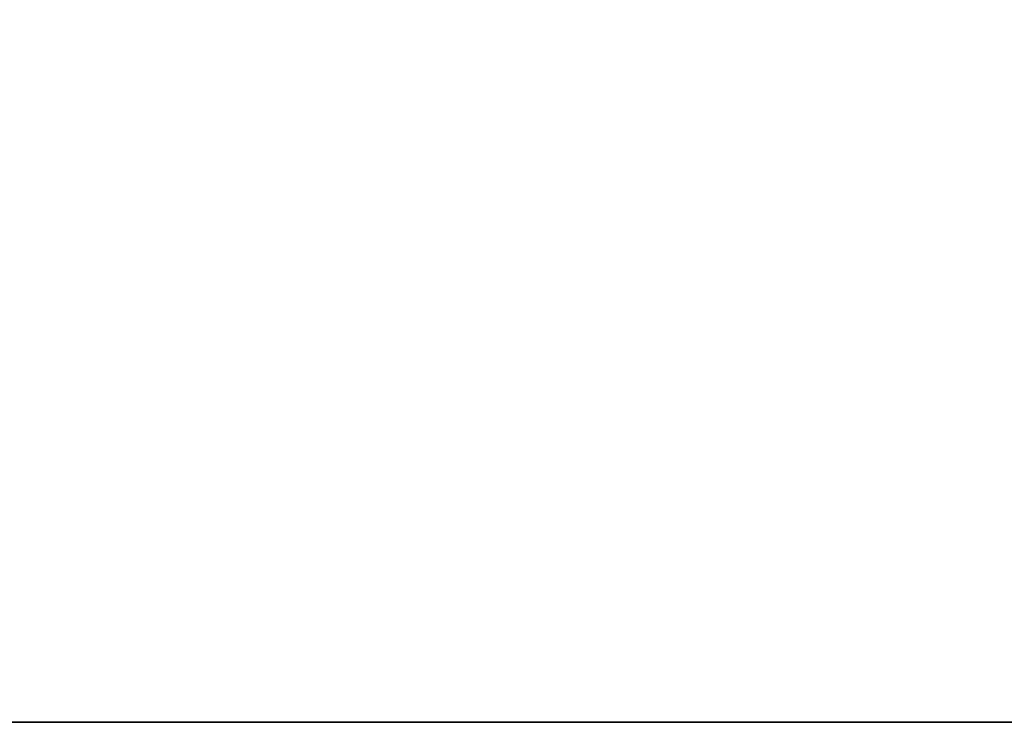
# Model space of a CAD drawing. Header units: millimetres. Extents: x -493 to 6693, y -115 to 145.
# Tile 2 of 256: x -403 to -358, y -15 to 17. Entities that reach past the tile are written whole.
import ezdxf

# ---------------------------------------------------------------- set-up
doc = ezdxf.new("R2010")
doc.units = ezdxf.units.MM
doc.layers.add('151', color=7, linetype='Continuous', true_color=0xffffff)

# ---------------------------------------------------------------- blocks, each defined once
blk = doc.blocks.new('UG_SURFACE_001')
at = {"layer": '151', "color": 252, "linetype": 'Continuous', "lineweight": 35}
for points in [[(-492.5, -15, -7.75), (-492.5, 135, -7.75), (-342.5, 135, -7.75), (-342.5, -15, -7.75)], [(492.5, -15, 2200.25), (492.5, 135, 2200.25), (-492.5, 135, 2200.25), (-492.5, -15, 2200.25)], [(492.5, -15, 2200.25), (-492.5, -15, 2200.25), (-342.5, -15, 2050.25), (342.5, -15, 2050.25)], [(-492.5, -15, 2200.25), (-492.5, -15, -7.75), (-342.5, -15, -7.75), (-342.5, -15, 2050.25)]]:
    blk.add_3dface(points, dxfattribs=at)

msp = doc.modelspace()

# ---------------------------------------------------------------- linework, layer by layer
at = {"layer": '151', "color": 253, "linetype": 'Continuous', "lineweight": -3}
for p, q in [((-492.5, -15, 2200.25), (492.5, -15, 2200.25)), ((-492.5, -15, -7.75), (-342.5, -15, -7.75))]:
    msp.add_line(p, q, dxfattribs=at)

# ---------------------------------------------------------------- block references
msp.add_blockref('UG_SURFACE_001', (0, 0), dxfattribs=at)

doc.saveas('drawing.dxf')
